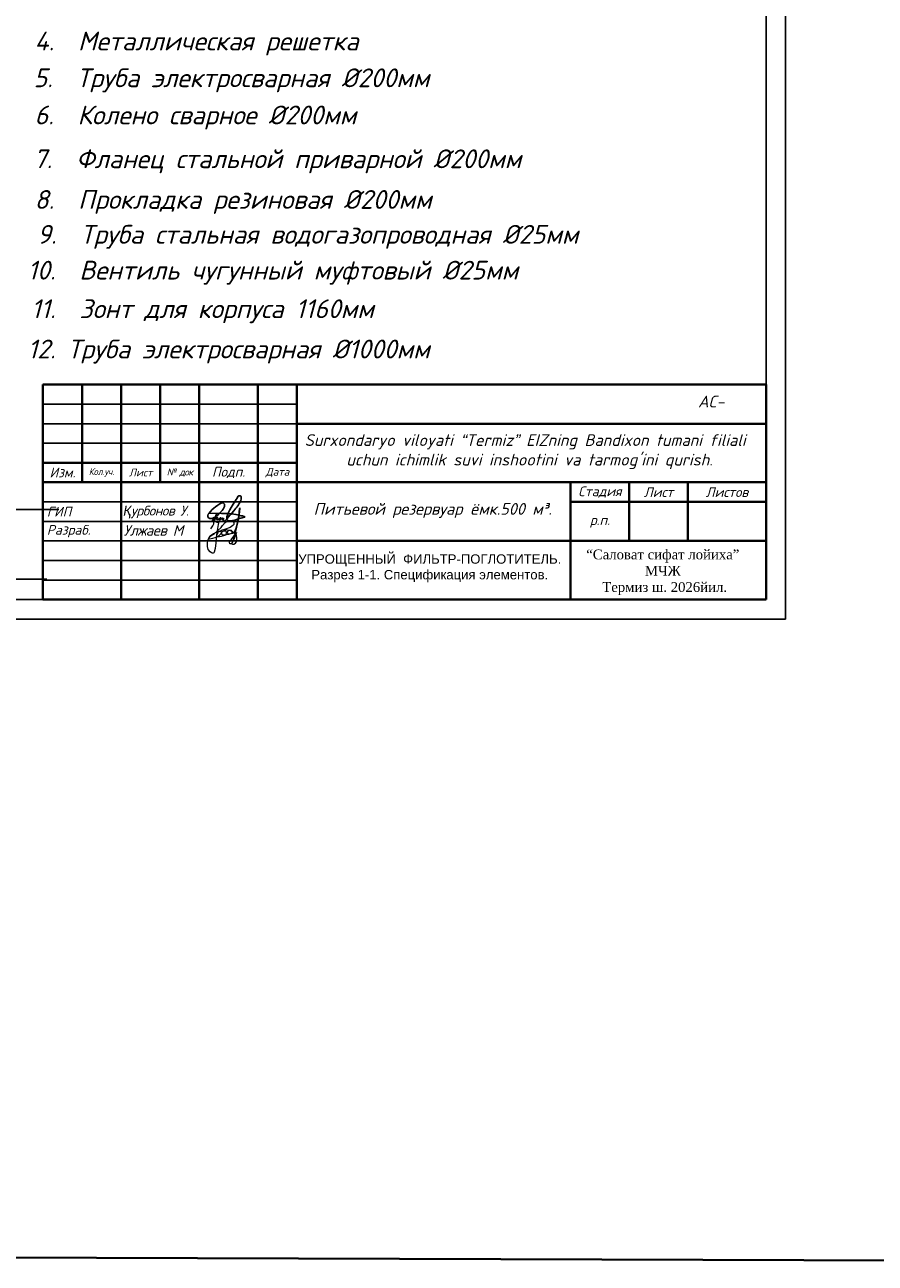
# Model space of a CAD drawing. Header units: millimetres. Extents: x -3143211 to -2549809, y 1060331 to 1394375.
# Tile 42 of 151: x -3017361 to -2995603, y 1060331 to 1092007. Entities that reach past the tile are written whole.
import ezdxf

# ---------------------------------------------------------------- set-up
doc = ezdxf.new("R2010")
doc.units = ezdxf.units.MM
for name, color, linetype in [('(002) Рамка', 7, 'Continuous'), ('PUMP', 1, 'Continuous'), ('TEXT-RUSS', 5, 'Continuous'), ('Дераза', 5, 'Continuous'), ('Рамка', 7, 'Continuous')]:
    doc.layers.add(name, color=color, linetype=linetype)
doc.styles.add('Arial', font='arial.ttf')
doc.styles.get("Standard").update_dxf_attribs({"font": 'isocpeui.ttf'})
doc.styles.add('V@ler@Live', font='isocpeui.ttf')

msp = doc.modelspace()

# ---------------------------------------------------------------- linework, layer by layer
at = {"color": 0}
for p, q in [((-2997896.73173, 1118804.62022), (-2997896.73173, 1076804.62022)), ((-2998396.73173, 1077304.62022), (-2998396.73173, 1118304.62022)), ((-3055296.73173, 1077304.62022), (-2998396.73173, 1077304.62022)), ((-2997896.73173, 1076804.62022), (-3057296.73173, 1076804.62022))]:
    msp.add_line(p, q, dxfattribs=at)
at = {"color": 0, "lineweight": 40, "ltscale": 100}
for p, q in [((-3016896.73173, 1082804.62022), (-2998396.73173, 1082804.62022)), ((-3016896.73173, 1082804.62022), (-3016896.73173, 1077304.62022)), ((-3015896.73173, 1082804.62022), (-3015896.73173, 1080304.62022)), ((-3014896.73173, 1082804.62022), (-3014896.73173, 1077304.62022)), ((-3013896.73173, 1082804.62022), (-3013896.73173, 1080304.62022)), ((-3012896.73173, 1082804.62022), (-3012896.73173, 1077304.62022)), ((-3011396.73173, 1082804.62022), (-3011396.73173, 1077304.62022)), ((-3010396.73173, 1082804.62022), (-3010396.73173, 1077304.62022)), ((-2998396.73173, 1082804.62022), (-2998396.73173, 1077304.62022)), ((-3010396.73173, 1081804.62022), (-2998396.73173, 1081804.62022)), ((-3016896.73173, 1080804.62022), (-3010396.73173, 1080804.62022)), ((-3016896.73173, 1080304.62022), (-2998396.73173, 1080304.62022)), ((-3003396.73173, 1080304.62022), (-3003396.73173, 1077304.62022)), ((-3001896.73173, 1080304.62022), (-3001896.73173, 1078804.62022)), ((-3000396.73173, 1080304.62022), (-3000396.73173, 1078804.62022)), ((-3003396.73173, 1079804.62022), (-2998396.73173, 1079804.62022)), ((-3010396.73173, 1078804.62022), (-2998396.73173, 1078804.62022)), ((-3016896.73173, 1077304.62022), (-2998396.73173, 1077304.62022))]:
    msp.add_line(p, q, dxfattribs=at)
at = {"color": 0, "ltscale": 100}
for p, q in [((-3016896.73173, 1082304.62022), (-3010396.73173, 1082304.62022)), ((-3016896.73173, 1081804.62022), (-3010396.73173, 1081804.62022)), ((-3016896.73173, 1081304.62022), (-3010396.73173, 1081304.62022)), ((-3016896.73173, 1079804.62022), (-3010396.73173, 1079804.62022)), ((-3016896.73173, 1079304.62022), (-3010396.73173, 1079304.62022)), ((-3016896.73173, 1078804.62022), (-3010396.73173, 1078804.62022)), ((-3016896.73173, 1078304.62022), (-3010396.73173, 1078304.62022)), ((-3016896.73173, 1077804.62022), (-3010396.73173, 1077804.62022))]:
    msp.add_line(p, q, dxfattribs=at)
msp.add_lwpolyline([(-3012649.4322, 1079510.93729), (-3012665.166, 1079487.1682), (-3012678.25145, 1079455.91784), (-3012680.97758, 1079428.58192), (-3012669.12394, 1079405.35617), (-3012647.23408, 1079388.64364), (-3012626.29332, 1079381.76073), (-3012601.96004, 1079380.53203), (-3012580.79714, 1079381.48889), (-3012547.90177, 1079387.80638), (-3012516.68247, 1079400.90892), (-3012480.03109, 1079424.02593), (-3012435.26188, 1079456.41801), (-3012405.07245, 1079484.74342), (-3012329.81091, 1079563.72835), (-3012310.9299, 1079585.4753), (-3012286.53603, 1079620.34654), (-3012267.10979, 1079652.22757), (-3012252.83292, 1079686.37028), (-3012247.72394, 1079705.96429), (-3012248.67304, 1079727.70037), (-3012249.88465, 1079740.03089), (-3012252.2675, 1079747.33786), (-3012256.9928, 1079753.64448), (-3012266.78669, 1079763.98516), (-3012275.44975, 1079770.15042), (-3012287.64668, 1079777.47914), (-3012298.9349, 1079780.03441), (-3012321.16805, 1079780.03441), (-3012336.73732, 1079774.27146), (-3012374.45896, 1079752.85072), (-3012424.29676, 1079720.90444), (-3012478.45599, 1079681.58595), (-3012523.77042, 1079643.83325), (-3012572.43699, 1079600.69817), (-3012604.38327, 1079570.06759), (-3012649.4322, 1079510.93729), (-3012385.90873, 1079513.66687), (-3012329.73014, 1079510.86151), (-3012261.55655, 1079508.87166), (-3012211.76664, 1079507.4184), (-3012145.54433, 1079505.03333), (-3012074.68499, 1079500.90141), (-3012016.72937, 1079491.19139), (-3011956.53225, 1079478.09973), (-3011886.92492, 1079466.31288), (-3011821.25534, 1079449.50248), (-3011790.137, 1079443.5112), (-3011771.47812, 1079438.43329), (-3011742.68205, 1079429.65839), (-3011735.10945, 1079425.82005), (-3011731.49479, 1079424.0368), (-3011729.51582, 1079420.89437), (-3011730.94957, 1079418.45871), (-3011739.00681, 1079413.64176), (-3011835.51202, 1079384.45735), (-3011900.99986, 1079366.86407), (-3011964.77124, 1079348.05295), (-3012039.16445, 1079327.76305), (-3012067.61723, 1079322.06535), (-3012086.55404, 1079318.27323), (-3012128.96539, 1079317.5746), (-3012152.99577, 1079319.96677), (-3012165.93986, 1079325.82757), (-3012179.22725, 1079335.82029), (-3012185.64882, 1079344.61694), (-3012193.05987, 1079361.17724), (-3012194.97826, 1079384.48997), (-3012194.67535, 1079398.79947), (-3012187.52682, 1079424.99367), (-3012176.2184, 1079464.89933), (-3012148.43201, 1079535.55517), (-3012118.30317, 1079597.89281), (-3012080.41998, 1079664.22101), (-3012031.20818, 1079743.54302), (-3011986.56013, 1079807.27246), (-3011949.72701, 1079862.21614), (-3011928.36218, 1079900.49077), (-3011906.87066, 1079938.99237), (-3011897.44578, 1079950.83497), (-3011882.48233, 1079957.46779), (-3011868.10448, 1079958.8161), (-3011853.20161, 1079956.81538), (-3011835.14853, 1079947.68166), (-3011825.92006, 1079935.64472), (-3011821.3563, 1079919.7042), (-3011822.08327, 1079898.55529), (-3011825.94025, 1079875.44916), (-3011837.51118, 1079837.84868), (-3011854.494, 1079799.65016), (-3011873.7385, 1079766.26859), (-3011893.10975, 1079732.66715), (-3011911.17743, 1079705.80119), (-3011933.33293, 1079672.85679), (-3011957.48135, 1079642.65891), (-3012012.51669, 1079575.18596), (-3012060.67064, 1079518.0815), (-3012074.68499, 1079500.90141), (-3012111.43734, 1079460.4847), (-3012147.2204, 1079417.90416), (-3012210.85043, 1079346.07398), (-3012251.01449, 1079300.73388), (-3012255.84176, 1079302.86279), (-3012256.28602, 1079319.35785), (-3012262.30371, 1079328.70904), (-3012271.7947, 1079332.98232), (-3012286.25332, 1079337.41869), (-3012295.82509, 1079344.6713), (-3012291.86714, 1079354.63141), (-3012285.10229, 1079366.30952), (-3012270.92638, 1079381.42365), (-3012320.01702, 1079360.25299), (-3012329.14452, 1079367.67958), (-3012332.35531, 1079371.24608), (-3012307.47679, 1079391.39463), (-3012307.86047, 1079394.45008), (-3012309.79906, 1079395.0155), (-3012342.08862, 1079363.9391), (-3012352.04406, 1079358.99167), (-3012361.05041, 1079356.01234), (-3012367.51236, 1079355.15333), (-3012375.06477, 1079355.67526), (-3012381.34498, 1079357.75209), (-3012384.87885, 1079361.39471), (-3012385.48466, 1079364.00434), (-3012348.20728, 1079394.24348), (-3012348.28805, 1079397.98396), (-3012351.57961, 1079399.13654), (-3012392.12836, 1079360.0029), (-3012400.62986, 1079354.71839), (-3012413.95764, 1079350.34726), (-3012432.09149, 1079348.91196), (-3012443.13739, 1079351.6412), (-3012450.26573, 1079357.66511), (-3012452.2245, 1079367.96229), (-3012445.6212, 1079381.0757), (-3012435.76672, 1079398.11444), (-3012429.50671, 1079403.34458), (-3012425.38721, 1079404.13834), (-3012423.40824, 1079402.94226), (-3012423.61018, 1079401.14814), (-3012485.48336, 1079374.88869), (-3012506.92896, 1079366.99455), (-3012528.47553, 1079360.99239), (-3012543.76209, 1079355.07722), (-3012551.94913, 1079351.90922), (-3012555.61573, 1079348.59663), (-3012557.57451, 1079343.6057), (-3012557.45334, 1079334.49373), (-3012554.86856, 1079328.52419), (-3012549.57784, 1079323.70724), (-3012543.17647, 1079319.89065), (-3012536.09772, 1079315.6702), (-3012528.8794, 1079315.7696), (-3012520.82216, 1079317.80294), (-3012515.08718, 1079321.98923), (-3012508.95211, 1079326.46757), (-3012504.12205, 1079333.67822), (-3012499.1011, 1079341.17386), (-3012494.32816, 1079350.56473), (-3012491.17796, 1079359.00254), (-3012488.21806, 1079366.93062), (-3012486.41546, 1079371.7589), (-3012486.41149, 1079374.54705), (-3012484.17078, 1079383.47874), (-3012481.2629, 1079399.85419), (-3012476.05295, 1079425.04804), (-3012470.35836, 1079453.44956), (-3012459.13072, 1079490.56073), (-3012451.05034, 1079512.99213)], dxfattribs=at)
at = {"lineweight": 18, "elevation": 0}
msp.add_lwpolyline([(-3012598.39511, 1079110.93451), (-3012552.47911, 1079189.15458), (-3012527.27606, 1079245.79636), (-3012520.11145, 1079281.23472), (-3012518.47159, 1079315.88492), (-3012520.26762, 1079326.27517), (-3012525.44098, 1079333.00337), (-3012532.68369, 1079336.62698), (-3012521.82939, 1079326.27517), (-3012514.05959, 1079319.55659), (-3012495.41598, 1079305.59078), (-3012465.41049, 1079292.13439), (-3012444.69753, 1079289.02981), (-3012411.56851, 1079288.52039), (-3012396.04843, 1079292.65343), (-3012374.82789, 1079299.38162), (-3012364.98875, 1079308.17633), (-3012359.28829, 1079315.93298), (-3012358.78072, 1079324.20866), (-3012363.4465, 1079330.93685), (-3012370.68921, 1079330.93685), (-3012376.37014, 1079327.83227), (-3012381.03593, 1079323.17059), (-3012391.38264, 1079308.69536), (-3012398.11777, 1079294.71994), (-3012405.36048, 1079269.37387), (-3012415.70719, 1079221.78632), (-3012452.36972, 1078970.14224), (-3012468.26072, 1078821.824), (-3012493.44424, 1078615.22999), (-3012511.99025, 1078520.96799), (-3012525.24576, 1078497.13096), (-3012545.11927, 1078489.18208), (-3012559.68277, 1078489.18208), (-3012584.86629, 1078499.78379), (-3012616.66781, 1078522.2944), (-3012665.68783, 1078584.53981), (-3012685.56134, 1078665.31659), (-3012686.88884, 1078764.63435), (-3012672.32535, 1078837.47186), (-3012644.48682, 1078893.0948), (-3012614.0128, 1078926.19752), (-3012508.00774, 1078999.03503), (-3012427.1862, 1079059.95402), (-3012338.39963, 1079147.35327), (-3012301.30762, 1079202.97621), (-3012237.70458, 1079273.16089), (-3012199.28507, 1079304.9468), (-3012160.84603, 1079318.19173), (-3012122.42652, 1079326.131), (-3012095.93501, 1079326.131), (-3012066.76898, 1079318.19173), (-3012025.69446, 1079300.97716), (-3012011.13096, 1079277.14013), (-3012011.13096, 1079251.97669), (-3012015.09395, 1079226.81324), (-3012037.62247, 1079197.68016), (-3012110.49851, 1079148.67968), (-3012250.9601, 1079095.70957), (-3012398.03968, 1079050.67873), (-3012476.20622, 1079022.87206), (-3012531.86376, 1078984.47329), (-3012616.66781, 1078926.19752), (-3012640.52383, 1078893.0948), (-3012648.05936, 1078876.18781), (-3012649.09403, 1078867.33543), (-3012645.9705, 1078860.04976), (-3012639.72342, 1078856.39731), (-3012630.86038, 1078855.35925), (-3012549.57031, 1078876.70684), (-3012492.25339, 1078896.49735), (-3012429.2165, 1078922.01643), (-3012387.36109, 1078945.88229), (-3012339.3367, 1078993.88315), (-3012324.67559, 1079025.87091), (-3012325.72978, 1079041.41304), (-3012332.543, 1079046.13239), (-3012348.80492, 1079051.37077), (-3012366.12103, 1079050.32309), (-3012382.91005, 1079046.13239), (-3012393.92052, 1079038.78904), (-3012409.65534, 1079027.78364), (-3012422.2471, 1079013.63521), (-3012443.74095, 1078981.65706), (-3012450.57369, 1078961.732), (-3012454.24384, 1078941.81654), (-3012449.51949, 1078923.46779), (-3012437.98192, 1078916.12445), (-3012421.72001, 1078913.51007), (-3012329.39994, 1078931.33017), (-3012239.71536, 1078955.96497), (-3012214.53184, 1078970.64205), (-3012199.32411, 1079002.62019), (-3012198.79702, 1079017.29727), (-3012199.32411, 1079031.97435), (-3012208.77282, 1079043.50839), (-3012218.72909, 1079051.89941), (-3012231.32085, 1079058.18547), (-3012254.92309, 1079058.71411), (-3012279.57951, 1079053.47573), (-3012295.84143, 1079047.18006), (-3012307.9061, 1079040.89401), (-3012319.44366, 1079027.26461), (-3012326.78398, 1079012.58753), (-3012327.83817, 1078994.75782), (-3012316.80818, 1078974.84236), (-3012297.4032, 1078960.68432), (-3012273.80097, 1078958.58897), (-3012229.23199, 1078962.77967), (-3012197.76235, 1078966.97999), (-3012141.63628, 1078977.98539), (-3012087.05245, 1078993.71975), (-3012067.62795, 1079005.78245), (-3012058.72587, 1079020.45952), (-3012057.67168, 1079047.71832), (-3012061.86893, 1079060.30004), (-3012075.49536, 1079071.30545), (-3012092.81148, 1079074.97712), (-3012120.08386, 1079073.92944), (-3012143.159, 1079068.16242), (-3012168.34252, 1079051.90902), (-3012182.49605, 1079030.93628), (-3012184.07735, 1079016.78785), (-3012178.2988, 1079003.15845), (-3012165.72656, 1078995.29607), (-3012139.48884, 1078985.33835), (-3012110.65469, 1078986.90506), (-3012036.15831, 1079004.20613), (-3012001.77987, 1079012.5587), (-3011951.93992, 1079143.16256), (-3011916.89773, 1079273.76642), (-3011880.52804, 1079450.14123), (-3011867.05778, 1079634.6091), (-3011861.66968, 1079650.76637), (-3011860.32265, 1079633.26346), (-3011887.26317, 1079403.02465), (-3011999.08582, 1078946.58395), (-3012046.23172, 1078785.01117), (-3012059.70197, 1078752.69661), (-3012073.17223, 1078732.50242), (-3012085.29546, 1078728.45589), (-3012094.74416, 1078728.45589), (-3012112.2555, 1078733.84806), (-3012118.99063, 1078743.26753), (-3012121.68468, 1078756.73353), (-3012121.68468, 1078776.92772), (-3012102.82632, 1078815.98009), (-3012083.94844, 1078836.17428), (-3011942.51074, 1079017.94125), (-3012013.9031, 1078840.2112), (-3012039.49659, 1078795.78589), (-3012055.6609, 1078770.19953), (-3012067.78413, 1078732.50242), (-3012047.57874, 1078723.07333), (-3012012.55608, 1078724.41897), (-3011972.14531, 1078750.00533), (-3011938.46966, 1078798.47717), (-3011931.73454, 1078834.82864), (-3011931.73454, 1078877.91792), (-3011946.55182, 1078949.27523), (-3012003.1269, 1079007.16653), (-3012073.17223, 1079055.63837), (-3012174.21868, 1079081.22473), (-3012321.064, 1079089.29856)], dxfattribs=at)
at = {"layer": 'PUMP', "color": 188}
for p, q in [((-3024301.56715, 1079605.30835), (-3016489.89814, 1079605.30835)), ((-3025426.3267, 1077824.24248), (-3016800.42586, 1077824.24248))]:
    msp.add_line(p, q, dxfattribs=at)
at = {"layer": 'Дераза', "color": 5, "lineweight": 40}
msp.add_lwpolyline([(-3143211.06119, 1394374.93122), (-2972079.35364, 1393823.46176), (-2972079.35364, 1060330.92528), (-3143211.06119, 1060882.39474)], close=True, dxfattribs=at)

# ---------------------------------------------------------------- texts
at = {"layer": '(002) Рамка', "char_height": 300, "width": 11750.9206449, "attachment_point": 1}
for insert in [(-3069699.28716, 1081534.63865), (-3010299.28716, 1081534.63865)]:
    msp.add_mtext('\\pi96.71032;Surxondaryo viloyati “Termiz” EIZning Bandixon tumani filiali \\P\\pi1164.55123;uchun ichimlik suvi inshootini va tarmog’ini qurish.', dxfattribs=dict(at, insert=insert))
at = {"char_height": 300}
for s, insert, width, attachment_point in [('АС-', (-3000137.09718, 1082521.031), 3755.5448795, 1), ('\\pt184.701;{\\C0;Питьевой резервуар ёмк.500 м³.}', (-3006926.11925, 1079775.10852), 6815.5670785, 2)]:
    msp.add_mtext(s, dxfattribs=dict(at, insert=insert, width=width, attachment_point=attachment_point))
at = {"color": 0, "ltscale": 100, "style": 'V@ler@Live'}
for s, insert, char_height, width, attachment_point in [('Изм.', (-3016396.73173, 1080554.62022), 250, 700, 5), ('{\\W0.9;Кол.уч.}', (-3015396.73173, 1080554.62022), 180, 700, 5), ('Лист', (-3014396.73173, 1080554.62022), 200, 700, 5), ('{\\T0.9;№ док}', (-3013396.73173, 1080554.62022), 180, 700, 5), ('Подп.', (-3012146.73173, 1080554.62022), 250, 1200, 5), ('Дата', (-3010896.73173, 1080554.62022), 200, 700, 5), ('Стадия', (-3002646.73173, 1080054.62022), 250, 1200, 5), ('Лист', (-3001146.73173, 1080054.62022), 250, 1200, 5), ('Листов', (-2999396.73173, 1080054.62022), 250, 1700, 5), ('ГИП', (-3016796.73173, 1079554.62022), 250, 1800, 4), ('Разраб.', (-3016796.73173, 1079054.62022), 250, 1800, 4), ('р.п.', (-3002646.73173, 1079304.62022), 250, 1200, 5)]:
    msp.add_mtext(s, dxfattribs=dict(at, insert=insert, char_height=char_height, width=width, attachment_point=attachment_point))
at = {"color": 0, "attachment_point": 1, "style": 'V@ler@Live'}
for s, insert, char_height, width in [('{\\fArial|b0|i1|c204|p34;\\T0.95;Қ\\fISOCPEUR|b0|i1|c204|p34;урбонов У.}', (-3014839.79471, 1079704.61698), 250.001, 2020.6836245), ('{\\T0.95;Улжаев М}', (-3014829.75051, 1079209.63459), 270.001013, 1950.389136)]:
    msp.add_mtext(s, dxfattribs=dict(at, insert=insert, char_height=char_height, width=width))
at = {"lineweight": 40, "insert": (-3006999.84167, 1078106.31418), "char_height": 240, "width": 6459.5642618, "attachment_point": 5}
msp.add_mtext('\\pt4.2504;{\\fArial|b0|i0|c204|p34;УПРОЩЕННЫЙ  ФИЛЬТР-ПОГЛОТИТЕЛЬ. \\PРазрез \\fArial|b0|i0|c238|p34;1-1\\fArial|b0|i0|c204|p34;. Спецификация элементов.}', dxfattribs=at)
at = {"layer": 'TEXT-RUSS', "color": 188}
for s, p in [('4.  Металлическая решетка', (-3017112.45864, 1091351.32833)), ('5.  Труба электросварная %%C200мм', (-3017139.02792, 1090410.58553)), ('6.  Колено сварное %%C200мм', (-3017112.17145, 1089459.98258)), ('7.  Фланец стальной приварной %%C200мм', (-3017139.02792, 1088339.15861)), ('8.  Прокладка резиновая %%C200мм', (-3017112.17145, 1087299.47483)), ('9.  Труба стальная водогазопроводная %%C25мм', (-3017045.50592, 1086407.29677)), ('10.  Вентиль чугунный муфтовый %%C25мм', (-3017287.21025, 1085490.7188)), ('11.  Зонт для корпуса 1160мм', (-3017195.20149, 1084504.19014)), ('12. Труба электросварная %%C1000мм', (-3017284.97628, 1083474.09407))]:
    msp.add_text(s, height=480, dxfattribs=at).set_placement(p)
at = {"layer": 'Рамка', "color": 7, "linetype": 'Continuous', "lineweight": 9, "insert": (-3001037.68142, 1078002.33084), "char_height": 250, "width": 4603.8764225, "attachment_point": 5, "style": 'Arial'}
msp.add_mtext('{\\fTimes New Roman|b0|i0|c204|p18;\\C256;“Саловат сифат лойиха” MЧЖ\\P \\C7;Термиз ш. 2026йил.}', dxfattribs=at)

doc.saveas('drawing.dxf')
